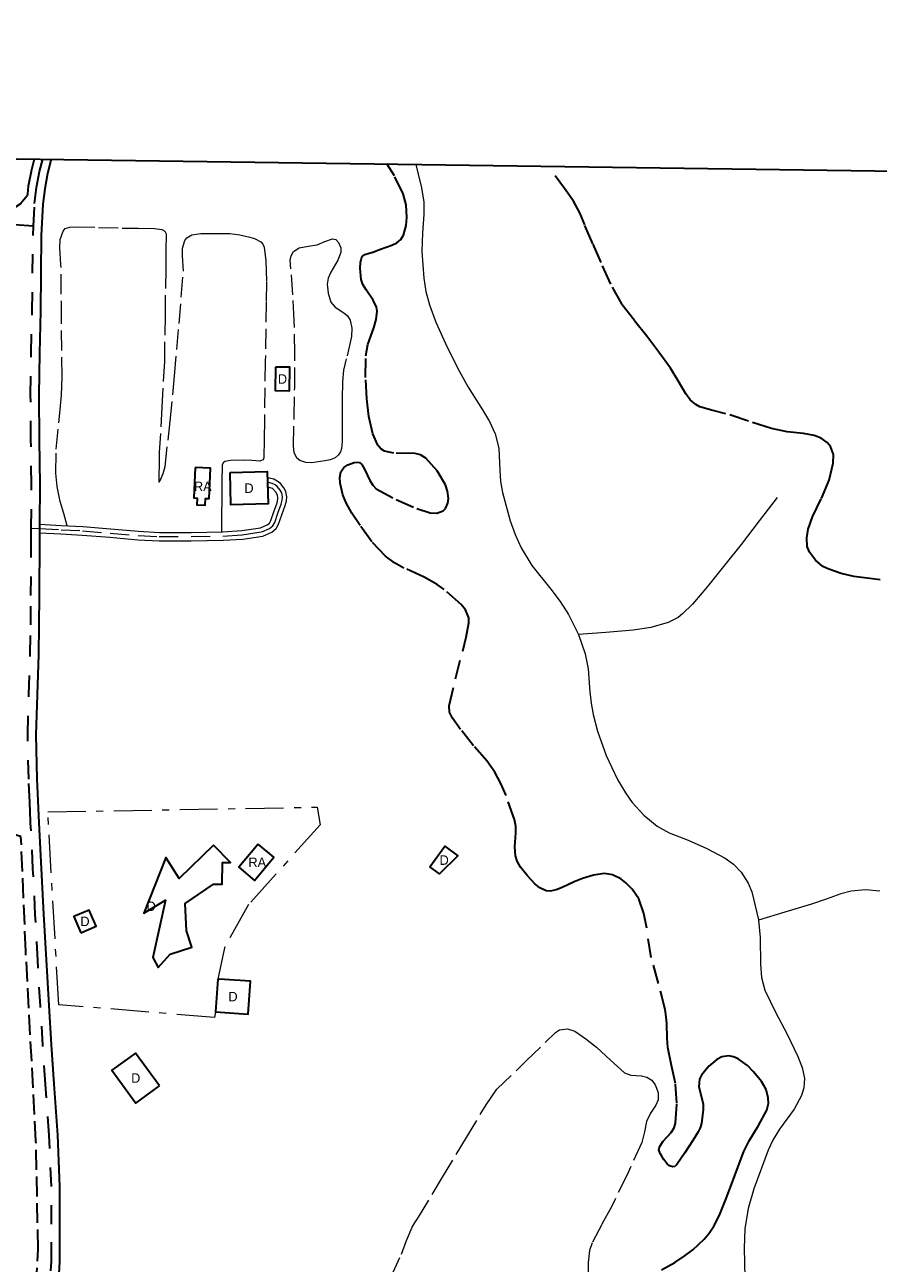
# Model space of a CAD drawing. Header units: metres. Extents: x 397317 to 400830, y 4588008 to 4590370.
# Tile 80 of 88: x 399878 to 400103, y 4590044 to 4590370. Entities that reach past the tile are written whole.
import ezdxf
from ezdxf.enums import TextEntityAlignment as Align

# ---------------------------------------------------------------- set-up
doc = ezdxf.new("R2010")
doc.units = ezdxf.units.M
doc.header["$MEASUREMENT"] = 0
for name, pattern in [('bt5mv20_nopinta', [10, 5, -5]), ('bt5mv20_tapia', [17.375, 10, -2.75, 1.875, -2.75]), ('bt5mv20_tlin1', [7, 5.25, -1.75])]:
    doc.linetypes.add(name, pattern=pattern)
for name, color, linetype, lineweight in [('COB01_LN', 7, 'Continuous', 15), ('EDI01_CN', 7, 'Continuous', 15), ('EDI01_LN', 7, 'Continuous', 15), ('FLU01_LN', 7, 'Continuous', 15), ('ILL01_LN', 7, 'Continuous', 15), ('PAR01_LN', 7, 'Continuous', 15), ('RAI01_CN', 7, 'Continuous', 15), ('RAI01_LN', 7, 'Continuous', 15), ('TAN01_LN', 7, 'Continuous', 15), ('VIA01_LN', 7, 'Continuous', 15), ('VIA04_LN', 7, 'Continuous', 15), ('VIA16_LN', 7, 'Continuous', 15), ('VIA19_LN', 7, 'Continuous', 15), ('VIA21_LN', 7, 'Continuous', 15), ('VIR01_LN', 7, 'Continuous', 15)]:
    doc.layers.add(name, color=color, linetype=linetype, lineweight=lineweight)
doc.styles.add('034', font='txt')

msp = doc.modelspace()

# ---------------------------------------------------------------- linework, layer by layer
at = {"layer": 'COB01_LN', "color": 92, "linetype": 'bt5mv20_nopinta', "lineweight": 35}
for points in [[(399966.08, 4590305.9, 208.87), (399966.17, 4590307.37, 209.05), (399966.48, 4590308.55, 209.05), (399966.76, 4590309.01, 208.81), (399967.37, 4590309.49, 207.77), (399968.52, 4590309.81, 205.57), (399969.17, 4590309.97, 204.55), (399969.85, 4590310.24, 203.83), (399971.47, 4590310.88, 202.87), (399974.43, 4590311.91, 201.73), (399975.77, 4590312.58, 201.42), (399976.79, 4590313.44, 201.37), (399977.5, 4590314.57, 201.48), (399978.26, 4590317.09, 201.8), (399978.45, 4590319.23, 202.15), (399978.21, 4590322.52, 202.88), (399977.43, 4590325.44, 203.9), (399975.15, 4590330.23, 206.21), (399973.12, 4590333.31, 207.88)], [(400037.77, 4590142.45, 196.12), (400036.11, 4590144.12, 196.15), (400034.74, 4590145.13, 196.26), (400032.59, 4590146.19, 196.63), (400030.49, 4590146.54, 197.3), (400027.54, 4590146.07, 198.78), (400024.67, 4590145.21, 200.49), (400022.51, 4590144.36, 202.11), (400019.32, 4590142.86, 204.78), (400017.72, 4590142.26, 205.77), (400016.13, 4590141.91, 206.23), (400015.14, 4590141.97, 206.31), (400013.41, 4590142.76, 206.42), (400012.12, 4590143.81, 206.5), (400010.21, 4590145.89, 206.61), (400008.36, 4590148.25, 206.73), (400007.46, 4590149.79, 206.81), (400007.03, 4590151.16, 206.88), (400006.85, 4590153.58, 207.01), (400007.12, 4590157.21, 207.2), (400007.11, 4590158.99, 207.29), (400006.77, 4590160.72, 207.38), (400004.54, 4590167.1, 207.58), (400003.2, 4590170.21, 207.62), (400001.59, 4590173.23, 207.64), (399999.51, 4590176.17, 207.65), (399995.98, 4590180.18, 207.63), (399992.58, 4590184.44, 207.55), (399990.43, 4590187.45, 207.44), (399989.68, 4590189.02, 207.37), (399989.55, 4590190.64, 207.28), (399991.21, 4590197.83, 206.67), (399993.13, 4590205.05, 206.04), (399994.03, 4590208.78, 205.94), (399994.77, 4590212.52, 206), (399994.76, 4590213.81, 206.05), (399993.9, 4590215.91, 206.16), (399992.73, 4590217.37, 206.27), (399988.24, 4590221.28, 206.84), (399986.38, 4590222.66, 207.19), (399982.93, 4590224.56, 207.85), (399977.65, 4590226.96, 208.9), (399975.13, 4590228.33, 209.42), (399972.79, 4590230.05, 209.91), (399969.22, 4590233.86, 210.71), (399966.09, 4590238.11, 211.44), (399963.89, 4590241.44, 211.82), (399962.43, 4590244.16, 211.94), (399961.56, 4590246.24, 211.97), (399960.83, 4590249.33, 211.89), (399960.79, 4590250.82, 211.82), (399961.02, 4590252.25, 211.72), (399961.82, 4590253.41, 211.47), (399962.84, 4590254.1, 211.14), (399964.57, 4590254.73, 210.61), (399965.35, 4590254.81, 210.39), (399965.95, 4590254.7, 210.24), (399966.53, 4590254.25, 210.17), (399967.39, 4590252.82, 210.26), (399968.64, 4590250.02, 210.53), (399969.41, 4590248.75, 210.54), (399970.37, 4590247.83, 210.35), (399975.57, 4590244.96, 208.72), (399981.01, 4590242.65, 206.82), (399984.52, 4590241.48, 205.55), (399986.31, 4590241.38, 204.9), (399987.98, 4590242.01, 204.27), (399988.61, 4590242.62, 203.98), (399989.23, 4590244.03, 203.46), (399989.35, 4590245.25, 203.13), (399989.13, 4590247.15, 202.83), (399988.58, 4590248.83, 202.89), (399986.43, 4590252.54, 203.8), (399983.44, 4590255.86, 204.83), (399982.02, 4590256.71, 205.22), (399980.57, 4590257.07, 205.57), (399974.98, 4590257.18, 206.8), (399972.53, 4590257.68, 207.41), (399971.55, 4590258.31, 207.71), (399970.78, 4590259.3, 208), (399969.49, 4590262.25, 208.6), (399968.36, 4590266.81, 209.16), (399967.84, 4590271.47, 209.37), (399967.56, 4590277.15, 209.02), (399967.63, 4590282.81, 208.64), (399968.17, 4590285.78, 208.71), (399969.7, 4590290.19, 208.94), (399970.33, 4590292.36, 209.03), (399970.58, 4590294.53, 209.07), (399970.42, 4590295.63, 209.05), (399969.55, 4590297.5, 208.97), (399967.67, 4590300.21, 208.77), (399966.85, 4590301.56, 208.68), (399966.36, 4590302.94, 208.6), (399966.08, 4590305.9, 208.87)], [(400045.47, 4590042.21, 192.87), (400048.98, 4590044.13, 189.84), (400051.7, 4590045.97, 187.79), (400053.74, 4590047.51, 186.35), (400056.67, 4590050.27, 184.65), (400058.01, 4590051.9, 184.11), (400059.23, 4590053.74, 183.84), (400060.74, 4590056.63, 183.73), (400062.51, 4590061, 183.73), (400064.15, 4590065.41, 183.84), (400065.67, 4590069.41, 183.83), (400067.18, 4590073.39, 184.13), (400068.55, 4590076.21, 184.69), (400071.02, 4590080.22, 185.6), (400073.18, 4590084.24, 186.54), (400073.62, 4590086.04, 186.91), (400073.6, 4590087.47, 187.18), (400073.04, 4590089.65, 187.6), (400071.83, 4590091.77, 188.08), (400069.7, 4590094.37, 189.05), (400068.09, 4590095.97, 190.04), (400065.66, 4590097.72, 191.7), (400064.43, 4590098.25, 192.54), (400063.21, 4590098.51, 193.33), (400061.4, 4590098.27, 194.47), (400060.02, 4590097.58, 195.35), (400057.97, 4590095.86, 196.67), (400056.01, 4590093.49, 197.93), (400055.46, 4590092.39, 198.32), (400055.31, 4590090.37, 198.61), (400056.07, 4590087.3, 198.36), (400056.43, 4590085.82, 198.06), (400056.47, 4590084.44, 197.74), (400056.31, 4590082.95, 197.15), (400056, 4590080.73, 195.83), (400055.67, 4590079.62, 195.23), (400055.13, 4590078.52, 194.82), (400053.76, 4590076.27, 194.52), (400051.65, 4590072.99, 194.89), (400049.52, 4590069.98, 196.03), (400048.97, 4590069.46, 196.56), (400048.48, 4590069.31, 197.24), (400047.62, 4590069.59, 198.7), (400046.97, 4590070.16, 199.85), (400046.01, 4590071.39, 201.27), (400045.54, 4590072.1, 201.71), (400045.09, 4590072.82, 201.89), (400044.8, 4590073.77, 201.89), (400044.98, 4590074.61, 201.84), (400045.95, 4590076.08, 201.7), (400048, 4590078.38, 201.44), (400048.81, 4590079.59, 201.35), (400049.2, 4590080.85, 201.32), (400049.5, 4590086.08, 201.43), (400049.18, 4590091.25, 201.46), (400048.12, 4590096, 201.03), (400047.13, 4590100.71, 200.23), (400046.93, 4590103.21, 199.52), (400046.85, 4590106.95, 198.09), (400046.73, 4590108.83, 197.52), (400046.44, 4590110.71, 197.22), (400044.67, 4590117.57, 197.04), (400042.76, 4590124.44, 196.93), (400041.57, 4590132.14, 196.56), (400040.86, 4590136.01, 196.37), (400039.47, 4590139.86, 196.2), (400037.77, 4590142.45, 196.12)]]:
    msp.add_polyline3d(points, dxfattribs=at)
at = {"layer": 'EDI01_LN', "color": 1, "linetype": 'Continuous', "lineweight": 35}
for points in [[(399943.78, 4590279.83, 213.39), (399943.73, 4590273.65, 213.47), (399947.53, 4590273.61, 213.12), (399947.58, 4590279.79, 213.04), (399943.78, 4590279.83, 213.39)], [(399931.85, 4590252.1, 219.82), (399941.63, 4590252.35, 219.82), (399941.85, 4590243.86, 219.82), (399932.07, 4590243.61, 219.82), (399931.85, 4590252.1, 219.82)], [(399927.52, 4590154.03, 217.67), (399918.46, 4590145.27, 219.72), (399914.94, 4590150.79, 219.72), (399909.18, 4590136.09, 218.12), (399914.87, 4590139.5, 218.44), (399911.52, 4590124.41, 217.31), (399912.95, 4590121.84, 217.31), (399916.04, 4590125.29, 217.29), (399921.76, 4590127.18, 217.4), (399920.34, 4590131.48, 217.4), (399919.99, 4590138.68, 217.4), (399927.46, 4590143.76, 218.46), (399929.77, 4590143.73, 218.46), (399929.84, 4590149.48, 218.46), (399931.95, 4590149.45, 217.86), (399927.52, 4590154.03, 217.67)], [(399984.43, 4590148.32, 211.47), (399988.38, 4590153.72, 211.47), (399991.88, 4590151.16, 211.47), (399987.02, 4590146.42, 211.47), (399984.43, 4590148.32, 211.47)], [(399892.54, 4590130.97, 223.32), (399896.56, 4590132.67, 223.32), (399894.77, 4590136.91, 223.32), (399890.75, 4590135.21, 223.32), (399892.54, 4590130.97, 223.32)], [(399928.65, 4590118.75, 214.09), (399928.05, 4590110.1, 213.89), (399936.64, 4590109.52, 213.34), (399937.24, 4590118.17, 213.54), (399929, 4590118.73, 214.07), (399928.65, 4590118.75, 214.09)], [(399913.25, 4590090.66, 217.17), (399906.96, 4590099.27, 217.17), (399900.76, 4590094.74, 217.17), (399907.05, 4590086.13, 217.17), (399913.25, 4590090.66, 217.17)]]:
    msp.add_polyline3d(points, dxfattribs=at)
at = {"layer": 'FLU01_LN', "color": 150, "linetype": 'Continuous', "lineweight": 15}
for points in [[(399980.8, 4590333.2, 198.99), (399981.37, 4590330.65, 198.47), (399982.26, 4590327.01, 197.72), (399982.85, 4590323.3, 196.99), (399982.91, 4590320.06, 196.41), (399982.52, 4590315.18, 195.69), (399982.35, 4590310.31, 195.21), (399982.88, 4590303.29, 194.8), (399983.45, 4590299.78, 194.64), (399984.38, 4590296.28, 194.49), (399986.08, 4590291.66, 194.31), (399989.05, 4590285.09, 194.09), (399992.25, 4590278.66, 193.81), (399994.57, 4590274.54, 193.38), (399998.37, 4590268.56, 192.38), (400000.15, 4590265.5, 191.91), (400001.67, 4590262.28, 191.61), (400002.63, 4590258.53, 191.43), (400002.94, 4590252.64, 191.23), (400003.09, 4590249.69, 191.12), (400003.56, 4590246.8, 190.97), (400005.61, 4590239.4, 190.52), (400006.9, 4590235.78, 190.29), (400008.48, 4590232.25, 190.07), (400011.31, 4590227.66, 189.77), (400016.34, 4590221.35, 189.33), (400018.8, 4590218.15, 189.11), (400020.97, 4590214.74, 188.89), (400023.49, 4590209.66, 188.59), (400023.58, 4590209.42, 188.58)], [(400075.94, 4590245.51, 212.83), (400071.19, 4590239.35, 210.5), (400066.43, 4590233.19, 208.16), (400062.18, 4590227.81, 205.97), (400057.91, 4590222.51, 203.6), (400056.19, 4590220.41, 202.38), (400053.61, 4590217.48, 200.1), (400051.01, 4590214.87, 198.14), (400049.82, 4590213.94, 197.56), (400047.24, 4590212.62, 196.65), (400042.67, 4590211.28, 195.35), (400038.04, 4590210.62, 193.9), (400030.81, 4590210.02, 191.24), (400023.58, 4590209.42, 188.58)], [(400023.58, 4590209.42, 188.58), (400025.41, 4590204.33, 188.32), (400026.17, 4590200.4, 188.22), (400026.64, 4590194.38, 188.22), (400026.92, 4590191.37, 188.2), (400027.45, 4590188.41, 188.12), (400028.64, 4590184.01, 187.93), (400030.93, 4590177.59, 187.63), (400033.91, 4590171.3, 187.34), (400036.01, 4590167.75, 187.17), (400037.77, 4590165.27, 187.04), (400040.78, 4590161.89, 186.84), (400044.31, 4590159.02, 186.64), (400047.48, 4590157.26, 186.4), (400052.5, 4590155.29, 185.82), (400057.43, 4590153.15, 185.11), (400062.24, 4590150.54, 183.96), (400064.47, 4590148.96, 183.36), (400066.49, 4590146.92, 183), (400068.33, 4590144, 182.82), (400069.28, 4590141.68, 182.69), (400070.98, 4590134.37, 182.33), (400070.99, 4590134.26, 182.32)], [(400102.96, 4590141.86, 188.78), (400099.16, 4590142.26, 188.3), (400095.41, 4590141.93, 187.76), (400092.72, 4590141.18, 187.05), (400088.88, 4590139.79, 185.52), (400084.95, 4590138.43, 184.37), (400077.97, 4590136.35, 183.35), (400070.99, 4590134.26, 182.32)], [(400070.99, 4590134.26, 182.32), (400071.46, 4590129.72, 182.06), (400071.52, 4590122.66, 181.64), (400071.84, 4590119.2, 181.44), (400072.71, 4590115.86, 181.27), (400075.53, 4590110.02, 181.18), (400078.56, 4590104.23, 181.18), (400081.36, 4590098.38, 181.07), (400082.49, 4590095.44, 180.98), (400083.11, 4590092.54, 180.83), (400082.97, 4590090.15, 180.67), (400082.33, 4590088.09, 180.53), (400080.37, 4590084.54, 180.27), (400076.59, 4590079.22, 179.89), (400074.86, 4590076.52, 179.7), (400073.56, 4590073.76, 179.51), (400069.79, 4590063.58, 178.85), (400068.27, 4590058.34, 178.53), (400067.44, 4590053.01, 178.2), (400067.26, 4590047.94, 177.92), (400067.46, 4590040.31, 177.53)]]:
    msp.add_polyline3d(points, dxfattribs=at)
at = {"layer": 'ILL01_LN', "color": 150, "linetype": 'bt5mv20_tlin1', "lineweight": 35}
msp.add_polyline3d([(399879.43, 4590016.58, 209.51), (399881.31, 4590047.55, 210.43), (399880.75, 4590076.15, 212.46), (399878.06, 4590126.1, 214.85), (399876.8, 4590156.26, 216.07), (399869.95, 4590158.24, 215.99), (399846.16, 4590143.79, 213.04), (399818.27, 4590127.72, 209.22), (399791.28, 4590111.48, 206.61), (399766.32, 4590098.75, 204.16), (399740.15, 4590087.42, 202.27), (399719.63, 4590077.86, 200.99), (399696, 4590071.03, 198.73), (399661.75, 4590060.78, 196.5), (399631.71, 4590052.23, 195.91), (399617.03, 4590045.78, 196.49), (399594.32, 4590028.52, 197.25)], dxfattribs=at)
at = {"layer": 'PAR01_LN', "color": 3, "linetype": 'bt5mv20_tlin1', "lineweight": 15}
for points in [[(399888.96, 4590238.1, 219.5), (399888.06, 4590241.29, 219.28), (399887.15, 4590244.48, 219.07), (399886.32, 4590248.45, 218.86), (399885.99, 4590251.97, 218.77), (399886.09, 4590258.24, 218.75), (399887.01, 4590267.74, 218.94), (399887.43, 4590272.5, 219.06), (399887.6, 4590277.22, 219.17), (399887.48, 4590292.06, 219.59), (399887.33, 4590306.89, 219.98), (399887, 4590311.28, 220), (399887.11, 4590313.47, 219.96), (399887.87, 4590315.66, 219.88), (399888.45, 4590316.3, 219.84), (399889.66, 4590316.72, 219.77), (399890.96, 4590316.77, 219.7), (399897.18, 4590316.62, 219.37), (399903.41, 4590316.46, 219.1), (399907.67, 4590316.39, 219.19), (399911.93, 4590316.32, 219.35), (399913.9, 4590316.05, 219.35), (399914.7, 4590315.64, 219.35), (399915.02, 4590314.95, 219.35), (399914.97, 4590310.35, 219.35), (399914.9, 4590305.75, 219.35), (399914.73, 4590293.53, 219.29), (399914.56, 4590281.31, 219), (399913.9, 4590269.33, 218.47), (399913.22, 4590257.36, 217.88), (399913.19, 4590255.74, 217.82), (399913.17, 4590254.11, 217.75), (399913.14, 4590251.52, 217.2), (399913.12, 4590250.38, 216.79), (399913.11, 4590249.65, 216.44), (399913.17, 4590249.6, 216.3), (399913.51, 4590250.16, 216.04), (399914.26, 4590251.88, 215.7), (399914.75, 4590253.67, 215.55), (399916.08, 4590265.6, 215.68), (399917.24, 4590277.53, 216.05), (399918.43, 4590291.3, 216.57), (399919.59, 4590305.08, 216.97), (399919.29, 4590309.12, 216.97), (399919.29, 4590311.15, 216.96), (399919.94, 4590313.16, 216.97), (399920.5, 4590313.89, 216.98), (399921.79, 4590314.66, 216.99), (399924.16, 4590315, 217.02), (399926.56, 4590315.03, 217.04), (399931.82, 4590315, 217.09), (399934.46, 4590314.67, 217.12), (399937.08, 4590314.05, 217.15), (399938.29, 4590313.66, 216.95), (399939.93, 4590312.83, 216.23), (399940.51, 4590312.21, 215.92), (399940.83, 4590311.42, 215.78), (399941.28, 4590307.8, 215.82), (399941.43, 4590302.37, 216.08), (399941.34, 4590296.94, 216.18), (399941.13, 4590281.39, 215.76), (399940.91, 4590265.84, 215.37), (399940.88, 4590260.88, 215.28), (399940.78, 4590255.93, 215.19), (399940.6, 4590255.41, 215.18), (399939.7, 4590255.05, 215.17), (399937.58, 4590255.24, 215.17), (399935.48, 4590255.35, 215.19), (399931.99, 4590255.3, 215.39), (399930.5, 4590255.02, 215.53), (399930.02, 4590254.65, 215.59), (399929.81, 4590254.06, 215.63), (399929.66, 4590249.6, 215.76), (399929.68, 4590245.1, 215.63), (399929.62, 4590240.8, 215.31), (399929.57, 4590236.5, 214.99)], [(399948.59, 4590259.06, 210.85), (399948.73, 4590266.79, 210.87), (399948.87, 4590274.52, 210.89), (399948.89, 4590283.31, 210.8), (399948.78, 4590292.1, 210.74), (399948.41, 4590298.89, 210.96), (399947.9, 4590305.68, 211.25), (399947.72, 4590308, 211.31), (399947.91, 4590309.14, 211.33), (399948.57, 4590310.25, 211.34), (399950.03, 4590311.28, 211.32), (399952.43, 4590311.68, 211.24), (399954.8, 4590312, 211.19), (399956.84, 4590312.9, 211.19), (399958.87, 4590313.65, 211.19), (399959.72, 4590313.4, 211.19), (399960.43, 4590312.61, 211.19), (399961, 4590311.25, 211.18), (399961, 4590310.05, 211.16), (399960.25, 4590307.96, 211.09), (399958.41, 4590304.81, 210.94), (399957.71, 4590303.23, 210.86), (399957.47, 4590301.64, 210.77), (399957.72, 4590299.3, 210.61), (399958.41, 4590296.97, 210.45), (399959.5, 4590295.61, 210.38), (399961.79, 4590294.14, 210.31), (399962.8, 4590293.32, 210.28), (399963.45, 4590292.23, 210.23), (399963.89, 4590290.07, 210.08), (399963.85, 4590287.91, 209.97), (399962.47, 4590281.99, 210.03), (399961.76, 4590279.03, 210.08), (399961.43, 4590276.02, 210.11), (399961.37, 4590271.43, 210.13), (399961.34, 4590266.83, 210.15), (399961.35, 4590263.5, 210.19), (399961.37, 4590260.18, 210.26), (399961.22, 4590258.39, 210.4), (399960.92, 4590257.53, 210.49), (399960.36, 4590256.69, 210.55), (399959.56, 4590256, 210.57), (399958.22, 4590255.46, 210.55), (399956.81, 4590255.19, 210.56), (399953.43, 4590254.67, 210.8), (399951.78, 4590254.73, 210.93), (399950.27, 4590255.28, 210.98), (399949.47, 4590255.88, 210.98), (399948.71, 4590257.38, 210.98), (399948.59, 4590259.06, 210.85)], [(399974.37, 4590040.68, 205.85), (399976.97, 4590046.35, 205.71), (399978.33, 4590049.91, 205.66), (399979.83, 4590053.41, 205.6), (399980.61, 4590054.77, 205.56), (399981.45, 4590056.1, 205.52), (399987.79, 4590066.59, 205.33), (399994.12, 4590077.08, 205.13), (399999.33, 4590085.66, 205.14), (400002.13, 4590089.76, 205.19), (400009.83, 4590097.22, 204.85), (400017.53, 4590104.67, 204.51), (400018.64, 4590105.35, 204.49), (400020.72, 4590105.62, 204.5), (400022.64, 4590105.02, 204.51), (400025.55, 4590103.01, 204.47), (400028.34, 4590100.79, 204.43), (400032.05, 4590097.44, 204.39), (400035.73, 4590094.11, 204.36), (400037.36, 4590093.44, 204.36), (400040.23, 4590093.26, 204.36), (400041.64, 4590092.95, 204.36), (400042.89, 4590092.12, 204.36), (400043.84, 4590090.9, 204.33), (400044.62, 4590088.93, 204.23), (400044.57, 4590087.01, 204.17), (400043.94, 4590085.58, 204.17), (400042.57, 4590083.46, 204.17), (400041.48, 4590081.27, 204.17), (400040.99, 4590078.51, 204.17)], [(400040.99, 4590078.51, 204.17), (400040.32, 4590075.77, 204.16), (400036.4, 4590067.26, 204.05), (400032.28, 4590058.84, 203.96), (400029.75, 4590054.15, 203.96), (400027.24, 4590049.34, 203.96), (400026.55, 4590047.3, 203.96), (400026.15, 4590044.12, 203.96), (400026.18, 4590040.96, 203.96)]]:
    msp.add_polyline3d(points, dxfattribs=at)
at = {"layer": 'RAI01_LN', "color": 202, "linetype": 'Continuous', "lineweight": 35}
for points in [[(399922.65, 4590253.39, 215.71), (399922.29, 4590245.42, 215.71), (399923.2, 4590245.38, 215.71), (399923.12, 4590243.58, 215.71), (399925.27, 4590243.49, 215.71), (399925.35, 4590245.26, 215.71), (399926.33, 4590245.22, 215.71), (399926.69, 4590253.21, 215.71), (399922.65, 4590253.39, 215.71)], [(399939.28, 4590154.26, 213.2), (399934.17, 4590148.19, 213.2), (399938.27, 4590144.74, 213.2), (399943.38, 4590150.81, 213.2), (399939.28, 4590154.26, 213.2)]]:
    msp.add_polyline3d(points, dxfattribs=at)
at = {"layer": 'TAN01_LN', "color": 1, "linetype": 'bt5mv20_tapia', "lineweight": 15}
msp.add_polyline3d([(399928.05, 4590110.1, 214.42), (399927.77, 4590108.63, 214.42), (399886.75, 4590112.01, 215.84), (399883.84, 4590162.77, 217.71), (399954.81, 4590164.02, 213.24), (399955.61, 4590159.39, 213.32), (399936.71, 4590138.38, 214.59), (399930.35, 4590127, 214.67), (399928.65, 4590118.75, 214.64)], dxfattribs=at)
at = {"layer": 'VIA01_LN', "color": 6, "linetype": 'bt5mv20_nopinta', "lineweight": 35}
for points in [[(399880.08, 4590316.92, 222.26), (399874.86, 4590317.3, 222.26), (399869.63, 4590317.68, 222.26), (399865.94, 4590318.1, 222.46), (399860.51, 4590319.25, 223.19), (399855.15, 4590320.92, 223.75), (399849.24, 4590323.57, 223.9), (399846.48, 4590325.23, 223.9), (399843.95, 4590327.2, 224), (399836.53, 4590333.91, 224.56), (399835.07, 4590335.24, 224.67)], [(399880.08, 4590316.92, 222.26), (399880.36, 4590322.89, 222.78), (399880.71, 4590325.71, 223.09), (399880.88, 4590327.13, 223.25), (399881.69, 4590331.31, 223.64), (399882.51, 4590334.58, 223.9)], [(399884.05, 4590031.97, 210.11), (399884.79, 4590044.49, 210.6), (399884.79, 4590054.28, 210.82), (399884.8, 4590064.13, 211.35), (399884.23, 4590077.55, 212.2), (399883.27, 4590091.01, 213.05), (399882.57, 4590101.33, 213.7), (399881.91, 4590111.65, 214.35), (399881.23, 4590123.66, 215.1), (399880.57, 4590135.68, 215.76), (399879.95, 4590147.75, 216.25), (399879.34, 4590159.82, 216.72), (399879.32, 4590160.21, 216.74), (399879.1, 4590165.24, 216.95), (399878.82, 4590171.4, 217.21), (399878.56, 4590183.04, 217.74), (399878.87, 4590193.66, 218.32), (399879.22, 4590204.22, 218.85), (399879.36, 4590211.96, 219.05), (399879.43, 4590219.71, 219.19), (399879.5, 4590234.03, 219.59), (399879.5, 4590234.3, 219.6), (399879.51, 4590237.45, 219.7), (399879.54, 4590248.88, 220.04), (399879.42, 4590260.66, 220.31), (399879.34, 4590272.47, 220.57), (399879.5, 4590283.55, 221.01), (399879.72, 4590294.61, 221.53), (399879.85, 4590304.54, 221.75), (399879.97, 4590314.51, 222.05), (399880.08, 4590316.92, 222.26)]]:
    msp.add_polyline3d(points, dxfattribs=at)
at = {"layer": 'VIA04_LN', "color": 1, "linetype": 'Continuous', "lineweight": 35}
for points in [[(399880.27, 4590334.61, 223.87), (399879.56, 4590331.79, 223.64), (399878.73, 4590327.47, 223.25), (399878.47, 4590325.37, 223.03), (399878.41, 4590324.9, 222.98), (399876.7, 4590322.84, 222.68), (399874.09, 4590321.17, 222.26), (399870.4, 4590320.06, 222.26), (399866.21, 4590319.76, 222.46), (399860.93, 4590320.88, 223.19), (399855.74, 4590322.49, 223.75), (399850.02, 4590325.06, 223.9), (399847.43, 4590326.62, 223.9), (399845.03, 4590328.48, 224), (399837.65, 4590335.15, 224.56), (399837.59, 4590335.2, 224.56)], [(399884.75, 4590334.55, 223.94), (399883.82, 4590330.84, 223.64), (399883.04, 4590326.79, 223.25), (399882.54, 4590322.7, 222.78), (399882.15, 4590314.45, 222.05), (399882.03, 4590304.51, 221.75), (399881.9, 4590294.57, 221.53), (399881.68, 4590283.52, 221.01), (399881.52, 4590272.46, 220.57), (399881.6, 4590260.68, 220.31), (399881.72, 4590248.89, 220.04), (399881.69, 4590238.47, 219.72), (399881.69, 4590237.34, 219.69), (399881.69, 4590236.21, 219.66), (399881.68, 4590234.3, 219.6), (399881.61, 4590219.7, 219.19), (399881.54, 4590211.93, 219.05), (399881.4, 4590204.16, 218.85), (399881.05, 4590193.59, 218.32), (399880.74, 4590183.03, 217.74), (399881, 4590171.47, 217.21), (399881.52, 4590159.92, 216.72), (399882.13, 4590147.86, 216.25), (399882.75, 4590135.8, 215.76), (399883.41, 4590123.79, 215.1), (399884.09, 4590111.78, 214.35), (399884.75, 4590101.47, 213.7), (399885.44, 4590091.16, 213.05), (399886.41, 4590077.67, 212.2), (399886.98, 4590064.18, 211.35), (399886.98, 4590054.28, 210.82), (399886.97, 4590044.36, 210.6), (399886.23, 4590031.84, 210.11)]]:
    msp.add_polyline3d(points, dxfattribs=at)
at = {"layer": 'VIA16_LN', "color": 42, "linetype": 'bt5mv20_nopinta', "lineweight": 15}
msp.add_polyline3d([(399879.51, 4590237.45, 219.7), (399881.69, 4590237.34, 219.69), (399887.34, 4590237.05, 219.6), (399892.99, 4590236.76, 219.22), (399900.31, 4590236.16, 218.33), (399907.62, 4590235.51, 217.42), (399913.2, 4590235.22, 216.75), (399921.59, 4590235.22, 215.82), (399929.97, 4590235.38, 214.95), (399935.08, 4590235.69, 214.84), (399940.19, 4590236.47, 214.8), (399942.26, 4590237.35, 214.64), (399943.09, 4590238.06, 214.49), (399943.62, 4590238.96, 214.3), (399944.46, 4590241.36, 213.78), (399945.31, 4590243.77, 213.25), (399945.57, 4590244.84, 213.25), (399945.63, 4590245.68, 213.25), (399945.47, 4590246.73, 213.25), (399945.08, 4590247.44, 213.25), (399944.3, 4590248.41, 213.25), (399943.69, 4590248.87, 213.25), (399942.97, 4590249.24, 213.25), (399942.01, 4590249.48, 213.25), (399941.7, 4590249.49, 213.25)], dxfattribs=at)
at = {"layer": 'VIA19_LN', "color": 7, "linetype": 'Continuous', "lineweight": 15}
for points in [[(399946.38, 4590243.4, 213.25), (399946.71, 4590244.65, 213.25), (399946.78, 4590245.73, 213.25), (399946.57, 4590247.1, 213.25), (399946.04, 4590248.08, 213.25), (399945.11, 4590249.24, 213.25), (399944.3, 4590249.85, 213.25), (399943.37, 4590250.32, 213.25), (399942.17, 4590250.62, 213.25), (399941.67, 4590250.64, 213.25)], [(399944.24, 4590244.14, 213.25), (399944.4, 4590245.07, 213.25), (399944.43, 4590245.52, 213.25), (399944.38, 4590246.08, 213.25), (399944, 4590246.85, 213.25), (399943.02, 4590247.85, 213.25), (399942.45, 4590248.07, 213.25), (399941.73, 4590248.31, 213.25)], [(399881.69, 4590238.47, 219.72), (399881.75, 4590238.47, 219.69), (399887.4, 4590238.18, 219.6), (399893.06, 4590237.89, 219.22), (399900.4, 4590237.29, 218.33), (399907.7, 4590236.64, 217.42), (399913.23, 4590236.34, 216.75), (399921.57, 4590236.35, 215.82), (399929.92, 4590236.51, 214.95), (399934.96, 4590236.82, 214.84), (399939.88, 4590237.57, 214.8), (399941.65, 4590238.32, 214.64), (399942.21, 4590238.8, 214.49), (399942.59, 4590239.44, 214.3), (399943.4, 4590241.74, 213.78), (399944.24, 4590244.14, 213.25)], [(399881.69, 4590236.21, 219.66), (399887.29, 4590235.92, 219.6), (399892.92, 4590235.63, 219.22), (399900.21, 4590235.04, 218.33), (399907.54, 4590234.38, 217.42), (399913.17, 4590234.09, 216.75), (399921.6, 4590234.09, 215.82), (399930.02, 4590234.25, 214.95), (399935.2, 4590234.57, 214.84), (399940.5, 4590235.37, 214.8), (399942.86, 4590236.38, 214.64), (399943.96, 4590237.33, 214.49), (399944.65, 4590238.48, 214.3), (399945.53, 4590240.99, 213.78), (399946.38, 4590243.4, 213.25)]]:
    msp.add_polyline3d(points, dxfattribs=at)
at = {"layer": 'VIA21_LN', "color": 2, "linetype": 'bt5mv20_tlin1', "lineweight": 35}
msp.add_polyline3d([(400103.1, 4590223.84, 215.5), (400099.61, 4590224.25, 215.39), (400096.12, 4590224.7, 215.28), (400092.8, 4590225.53, 215.18), (400089.52, 4590226.63, 215.24), (400087.98, 4590227.4, 215.36), (400085.99, 4590229.01, 215.58), (400084.43, 4590231.15, 215.8), (400083.86, 4590232.63, 215.93), (400083.71, 4590234.94, 216.14), (400084.09, 4590237.18, 216.33), (400085.25, 4590240.43, 216.56), (400087.6, 4590245.26, 216.78), (400089.61, 4590250.11, 217.05), (400090.72, 4590254.55, 217.37), (400090.73, 4590256.83, 217.53), (400089.97, 4590258.98, 217.7), (400089.13, 4590260.03, 217.82), (400087.52, 4590261.14, 218.01), (400085.68, 4590261.82, 218.16), (400082.86, 4590262.37, 218.14), (400078.59, 4590262.85, 217.79), (400074.41, 4590263.67, 217.51), (400068.42, 4590265.62, 217.39), (400062.44, 4590267.58, 217.28), (400059.01, 4590268.45, 217.22), (400055.59, 4590269.42, 217.17), (400054.47, 4590269.99, 217.15), (400053.05, 4590271.26, 217.15), (400051.87, 4590272.78, 217.17), (400049.88, 4590276.22, 217.55), (400047.86, 4590279.6, 218.06), (400044.77, 4590283.79, 218.46), (400041.65, 4590287.95, 218.66), (400038.34, 4590292.08, 218.33), (400035.13, 4590296.29, 218.02), (400032.11, 4590301.7, 218.12), (400029.59, 4590307.37, 218.22), (400027.42, 4590312.33, 218.29), (400025.25, 4590317.28, 218.33), (400023.93, 4590320.48, 218.25), (400022.31, 4590323.5, 218.02), (400019.9, 4590326.83, 217.69), (400017.49, 4590330.16, 217.35)], dxfattribs=at)
at = {"layer": 'VIR01_LN', "color": 7, "linetype": 'Continuous', "lineweight": 35, "flags": 128}
msp.add_lwpolyline([(397350.28, 4590369.96), (400830.34, 4590321.33), (400798.6, 4588008.28), (397317.41, 4588056.91)], close=True, dxfattribs=at)

# ---------------------------------------------------------------- texts
at = {"layer": 'EDI01_CN', "color": 251, "linetype": 'Continuous', "lineweight": 0, "style": '034'}
for p in [(399945.66, 4590276.72), (399936.85, 4590247.98), (399988.24, 4590150.07), (399911.08, 4590137.93), (399893.66, 4590133.94), (399932.64, 4590114.13), (399907.01, 4590092.7)]:
    msp.add_text('D', height=2.5, dxfattribs=at).set_placement(p, align=Align.MIDDLE_CENTER)
at = {"layer": 'RAI01_CN', "color": 251, "linetype": 'Continuous', "lineweight": 0, "style": '034'}
for p in [(399924.69, 4590248.44), (399939.02, 4590149.5)]:
    msp.add_text('RA', height=2.5, dxfattribs=at).set_placement(p, align=Align.MIDDLE_CENTER)

doc.saveas('drawing.dxf')
